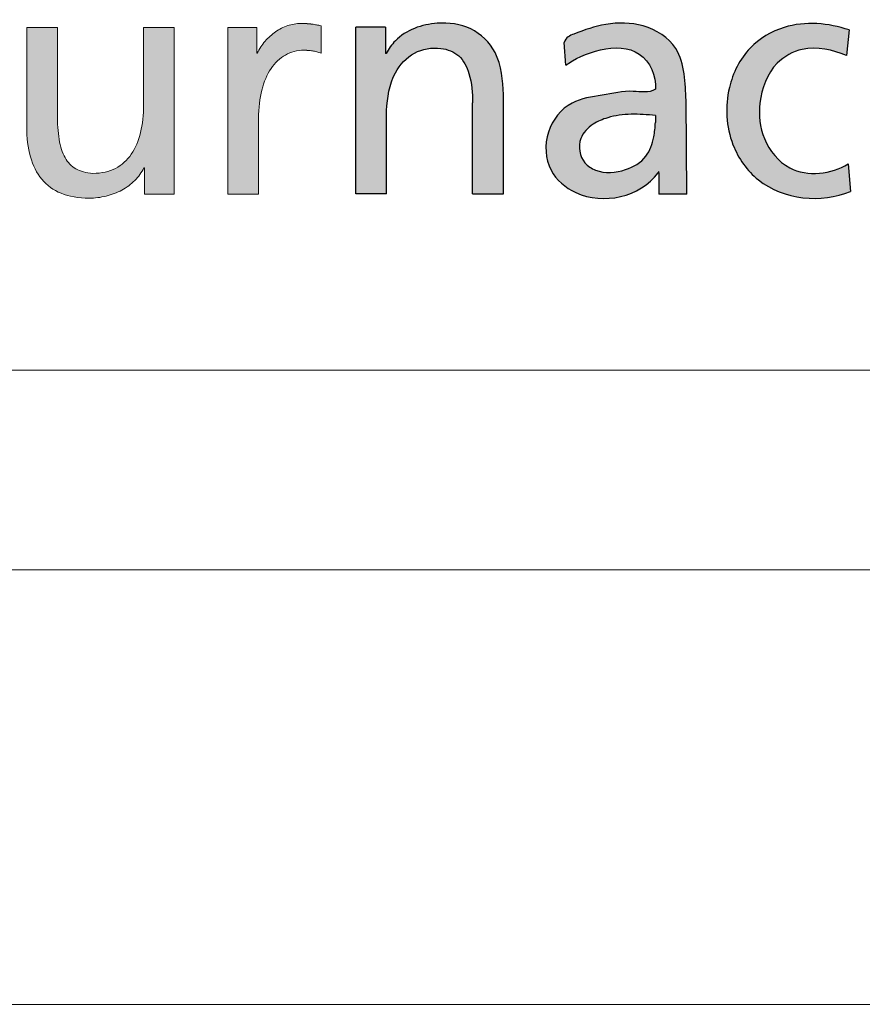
# Model space of a CAD drawing. Header units: millimetres. Extents: x 0 to 1392, y 0 to 716.
# Tile 18 of 29: x 1206 to 1216, y 292 to 304. Entities that reach past the tile are written whole.
import ezdxf

# ---------------------------------------------------------------- set-up
doc = ezdxf.new("R2010")
doc.units = ezdxf.units.MM
doc.header["$LTSCALE"] = 0.25
doc.layers.add('FORMAT', color=7, linetype='Continuous')

# ---------------------------------------------------------------- blocks, each defined once
blk = doc.blocks.new('cajetin')
at = {"color": 7, "linetype": 'Continuous', "lineweight": 18}
for p, q in [((853.5, 7.5), (7.5, 7.5)), ((861, 0), (0, 0))]:
    blk.add_line(p, q, dxfattribs=at)
blk = doc.blocks.new('LOGO_sombreado')
at = {"linetype": 'Continuous'}
h = blk.add_hatch(color=7, dxfattribs=at)
edge = h.paths.add_edge_path(flags=0)
edge.add_line((8.928, 3.962), (8.875, 3.972))
edge.add_spline(control_points=[(8.875, 3.972), (8.858, 3.975), (8.841, 3.978), (8.823, 3.98)], knot_values=[22.132418, 22.132418, 22.132418, 22.132418, 23.132418, 23.132418, 23.132418, 23.132418], weights=[1, 1, 1, 1], degree=3, periodic=0)
edge.add_arc((8.709, 3.1), 0.888, 82.6219, 86.3614)
edge.add_spline(control_points=[(8.765, 3.986), (8.745, 3.987), (8.722, 3.988), (8.695, 3.988), (8.644, 3.988), (8.593, 3.979), (8.544, 3.963)], knot_values=[0.065266, 0.065266, 0.065266, 0.065266, 1.065266, 1.065266, 1.065266, 2.065266, 2.065266, 2.065266, 2.065266], weights=[1, 1, 1, 1, 1, 1, 1], degree=3, periodic=0)
edge.add_spline(control_points=[(8.544, 3.963), (8.495, 3.946), (8.448, 3.922), (8.404, 3.892)], knot_values=[2.065266, 2.065266, 2.065266, 2.065266, 3.065266, 3.065266, 3.065266, 3.065266], weights=[1, 1, 1, 1], degree=3, periodic=0)
edge.add_spline(control_points=[(8.404, 3.892), (8.36, 3.861), (8.319, 3.825), (8.283, 3.783)], knot_values=[3.065266, 3.065266, 3.065266, 3.065266, 4.065266, 4.065266, 4.065266, 4.065266], weights=[1, 1, 1, 1], degree=3, periodic=0)
edge.add_spline(control_points=[(8.283, 3.783), (8.248, 3.742), (8.218, 3.695), (8.194, 3.646)], knot_values=[4.065266, 4.065266, 4.065266, 4.065266, 5.065266, 5.065266, 5.065266, 5.065266], weights=[1, 1, 1, 1], degree=3, periodic=0)
edge.add_line((8.194, 3.646), (8.187, 3.646))
edge.add_line((8.187, 3.646), (8.187, 3.943))
edge.add_line((8.187, 3.943), (8.021, 3.943))
edge.add_line((8.021, 3.943), (7.856, 3.943))
edge.add_line((7.856, 3.943), (7.856, 3.703))
edge.add_line((7.856, 3.703), (7.856, 2.023))
edge.add_line((7.856, 2.023), (8.209, 2.023))
edge.add_spline(control_points=[(8.209, 2.023), (8.209, 2.314), (8.209, 2.605), (8.209, 2.896), (8.209, 3.017), (8.222, 3.126), (8.247, 3.222)], knot_values=[12.065266, 12.065266, 12.065266, 12.065266, 13.065266, 13.065266, 13.065266, 14.065266, 14.065266, 14.065266, 14.065266], weights=[1, 1, 1, 1, 1, 1, 1], degree=3, periodic=0)
edge.add_spline(control_points=[(8.247, 3.222), (8.271, 3.318), (8.307, 3.401), (8.352, 3.469)], knot_values=[14.065266, 14.065266, 14.065266, 14.065266, 15.065266, 15.065266, 15.065266, 15.065266], weights=[1, 1, 1, 1], degree=3, periodic=0)
edge.add_spline(control_points=[(8.352, 3.469), (8.398, 3.537), (8.454, 3.589), (8.518, 3.625)], knot_values=[15.065266, 15.065266, 15.065266, 15.065266, 16.065266, 16.065266, 16.065266, 16.065266], weights=[1, 1, 1, 1], degree=3, periodic=0)
edge.add_spline(control_points=[(8.518, 3.625), (8.582, 3.661), (8.654, 3.68), (8.733, 3.68)], knot_values=[16.065266, 16.065266, 16.065266, 16.065266, 17.065266, 17.065266, 17.065266, 17.065266], weights=[1, 1, 1, 1], degree=3, periodic=0)
edge.add_arc((8.733, 2.982), 0.698, 86.1548, 90.0023, ccw=False)
edge.add_spline(control_points=[(8.78, 3.678), (8.796, 3.677), (8.813, 3.675), (8.829, 3.673)], knot_values=[17.132418, 17.132418, 17.132418, 17.132418, 18.132418, 18.132418, 18.132418, 18.132418], weights=[1, 1, 1, 1], degree=3, periodic=0)
edge.add_spline(control_points=[(8.829, 3.673), (8.846, 3.67), (8.863, 3.667), (8.879, 3.662)], knot_values=[18.132418, 18.132418, 18.132418, 18.132418, 19.132418, 19.132418, 19.132418, 19.132418], weights=[1, 1, 1, 1], degree=3, periodic=0)
edge.add_spline(control_points=[(8.879, 3.662), (8.896, 3.658), (8.912, 3.652), (8.928, 3.646)], knot_values=[19.132418, 19.132418, 19.132418, 19.132418, 20.132418, 20.132418, 20.132418, 20.132418], weights=[1, 1, 1, 1], degree=3, periodic=0)
edge.add_line((8.928, 3.646), (8.928, 3.962))
h = blk.add_hatch(color=7, dxfattribs=at)
edge = h.paths.add_edge_path(flags=0)
edge.add_line((9.328, 2.026), (9.328, 3.946))
edge.add_line((9.328, 3.946), (9.67, 3.946))
edge.add_line((9.67, 3.946), (9.67, 3.641))
edge.add_line((9.67, 3.641), (9.678, 3.641))
edge.add_spline(control_points=[(9.678, 3.641), (9.704, 3.696), (9.793, 3.817), (10, 3.948), (10.305, 4.01), (10.669, 3.967), (10.997, 3.643), (11.021, 3.332), (11.026, 3.17)], knot_values=[0, 0, 0, 0, 0.090993, 0.223661, 0.358303, 0.55535, 0.750586, 1, 1, 1, 1], weights=[1, 1, 1, 1, 1, 1, 1, 1, 1], degree=3, periodic=0)
edge.add_line((11.026, 3.17), (11.026, 2.026))
edge.add_line((11.026, 2.026), (10.672, 2.026))
edge.add_line((10.672, 2.026), (10.672, 3.075))
edge.add_spline(control_points=[(10.672, 3.075), (10.669, 3.188), (10.66, 3.379), (10.536, 3.635), (10.28, 3.729), (9.984, 3.677), (9.726, 3.396), (9.691, 3.133), (9.683, 2.986)], knot_values=[0, 0, 0, 0, 0.181683, 0.307789, 0.426651, 0.591078, 0.760733, 1, 1, 1, 1], weights=[1, 1, 1, 1, 1, 1, 1, 1, 1], degree=3, periodic=0)
edge.add_line((9.683, 2.986), (9.681, 2.026))
edge.add_line((9.681, 2.026), (9.328, 2.026))
h = blk.add_hatch(color=7, dxfattribs=at)
edge = h.paths.add_edge_path(flags=0)
edge.add_spline(control_points=[(12.776, 3.232), (12.697, 3.183), (12.484, 3.232), (12.167, 3.156), (11.773, 3.111), (11.49, 2.752), (11.514, 2.287), (12.023, 1.86), (12.597, 1.99), (12.807, 2.27)], knot_values=[0, 0, 0, 0, 0.079966, 0.190057, 0.300094, 0.432511, 0.566689, 0.684622, 1, 1, 1, 1], weights=[1, 1, 1, 1, 1, 1, 1, 1, 1, 1], degree=3, periodic=0)
edge.add_spline(control_points=[(12.807, 2.27), (12.817, 2.296), (12.814, 2.27)], knot_values=[0, 0, 0, 1, 1, 1], weights=[1, 1, 1], degree=2, periodic=0)
edge.add_line((12.814, 2.27), (12.814, 2.023))
edge.add_line((12.814, 2.023), (13.139, 2.023))
edge.add_line((13.139, 2.023), (13.128, 3.106))
edge.add_spline(control_points=[(13.128, 3.106), (13.12, 3.292), (13.119, 3.706), (12.65, 4), (12.214, 4.002), (11.911, 3.898), (11.743, 3.828), (11.727, 3.77)], knot_values=[0, 0, 0, 0, 0.300445, 0.525135, 0.737289, 0.925487, 1, 1, 1, 1], weights=[1, 1, 1, 1, 1, 1, 1, 1], degree=3, periodic=0)
edge.add_line((11.727, 3.77), (11.744, 3.507))
edge.add_spline(control_points=[(11.744, 3.507), (11.927, 3.643), (12.567, 3.881), (12.789, 3.381), (12.776, 3.232)], knot_values=[0, 0, 0, 0, 0.658996, 1, 1, 1, 1], weights=[1, 1, 1, 1, 1], degree=3, periodic=0)
edge = h.paths.add_edge_path(flags=0)
edge.add_spline(control_points=[(12.776, 2.849), (12.772, 2.793), (12.762, 2.658), (12.682, 2.43), (12.419, 2.275), (12.142, 2.255), (11.913, 2.398), (11.87, 2.662), (12.044, 2.834), (12.252, 2.921), (12.499, 2.953), (12.683, 2.938), (12.776, 2.931)], knot_values=[0, 0, 0, 0, 0.068904, 0.168815, 0.283862, 0.42722, 0.488917, 0.605379, 0.695962, 0.771545, 0.884045, 1, 1, 1, 1], weights=[1, 1, 1, 1, 1, 1, 1, 1, 1, 1, 1, 1, 1], degree=3, periodic=0)
edge.add_line((12.776, 2.931), (12.776, 2.849))
h = blk.add_hatch(color=7, dxfattribs=at)
edge = h.paths.add_edge_path(flags=0)
edge.add_spline(control_points=[(5.713, 2.196), (5.772, 2.125), (5.847, 2.071), (5.937, 2.034)], knot_values=[55, 55, 55, 55, 56, 56, 56, 56], weights=[1, 1, 1, 1], degree=3, periodic=0)
edge.add_spline(control_points=[(5.937, 2.034), (6.028, 1.997), (6.135, 1.977), (6.259, 1.977)], knot_values=[56, 56, 56, 56, 57, 57, 57, 57], weights=[1, 1, 1, 1], degree=3, periodic=0)
edge.add_arc((6.259, 2.796), 0.818, 269.9868, 283.8904)
edge.add_spline(control_points=[(6.456, 2.001), (6.519, 2.017), (6.58, 2.04), (6.635, 2.071)], knot_values=[0, 0, 0, 0, 1, 1, 1, 1], weights=[1, 1, 1, 1], degree=3, periodic=0)
edge.add_spline(control_points=[(6.635, 2.071), (6.69, 2.101), (6.741, 2.137), (6.784, 2.181)], knot_values=[1, 1, 1, 1, 2, 2, 2, 2], weights=[1, 1, 1, 1], degree=3, periodic=0)
edge.add_spline(control_points=[(6.784, 2.181), (6.827, 2.224), (6.863, 2.273), (6.889, 2.328)], knot_values=[2, 2, 2, 2, 3, 3, 3, 3], weights=[1, 1, 1, 1], degree=3, periodic=0)
edge.add_line((6.889, 2.328), (6.896, 2.328))
edge.add_line((6.896, 2.328), (6.896, 2.023))
edge.add_line((6.896, 2.023), (7.067, 2.023))
edge.add_line((7.067, 2.023), (7.238, 2.023))
edge.add_line((7.238, 2.023), (7.238, 2.263))
edge.add_line((7.238, 2.263), (7.238, 3.943))
edge.add_line((7.238, 3.943), (6.885, 3.943))
edge.add_line((6.885, 3.943), (6.885, 3.721))
edge.add_spline(control_points=[(6.885, 3.721), (6.885, 3.647), (6.885, 3.573), (6.885, 3.499), (6.885, 3.35), (6.885, 3.202), (6.885, 3.054), (6.885, 2.937), (6.873, 2.829), (6.85, 2.734)], knot_values=[30, 30, 30, 30, 31, 31, 31, 33, 33, 33, 34, 34, 34, 34], weights=[1, 1, 1, 1, 1, 1, 1, 1, 1, 1], degree=3, periodic=0)
edge.add_spline(control_points=[(6.85, 2.734), (6.827, 2.637), (6.792, 2.553), (6.696, 2.414), (6.636, 2.359), (6.562, 2.321)], knot_values=[34, 34, 34, 34, 35, 35, 36, 36, 36, 36], weights=[1, 1, 1, 1, 1, 1], degree=3, periodic=0)
edge.add_spline(control_points=[(6.562, 2.321), (6.489, 2.284), (6.402, 2.263), (6.301, 2.263)], knot_values=[36, 36, 36, 36, 37, 37, 37, 37], weights=[1, 1, 1, 1], degree=3, periodic=0)
edge.add_spline(control_points=[(6.301, 2.263), (6.224, 2.268), (6.16, 2.285), (6.107, 2.315)], knot_values=[37, 37, 37, 37, 38, 38, 38, 38], weights=[1, 1, 1, 1], degree=3, periodic=0)
edge.add_spline(control_points=[(6.107, 2.315), (6.054, 2.345), (6.013, 2.388), (5.982, 2.445)], knot_values=[38, 38, 38, 38, 39, 39, 39, 39], weights=[1, 1, 1, 1], degree=3, periodic=0)
edge.add_spline(control_points=[(5.982, 2.445), (5.95, 2.501), (5.928, 2.571), (5.914, 2.655)], knot_values=[39, 39, 39, 39, 40, 40, 40, 40], weights=[1, 1, 1, 1], degree=3, periodic=0)
edge.add_spline(control_points=[(5.914, 2.655), (5.9, 2.739), (5.894, 2.837), (5.894, 2.949), (5.894, 3.115), (5.894, 3.28), (5.894, 3.446), (5.894, 3.529), (5.894, 3.612), (5.894, 3.695), (5.894, 3.777), (5.894, 3.86), (5.894, 3.943)], knot_values=[40, 40, 40, 40, 41, 41, 41, 43, 43, 43, 44, 44, 44, 45, 45, 45, 45], weights=[1, 1, 1, 1, 1, 1, 1, 1, 1, 1, 1, 1, 1], degree=3, periodic=0)
edge.add_line((5.894, 3.943), (5.54, 3.943))
edge.add_spline(control_points=[(5.54, 3.943), (5.54, 3.848), (5.54, 3.753), (5.54, 3.658), (5.54, 3.563), (5.54, 3.468), (5.54, 3.372), (5.54, 3.182), (5.54, 2.992), (5.54, 2.802), (5.54, 2.673), (5.554, 2.557), (5.583, 2.455)], knot_values=[49, 49, 49, 49, 50, 50, 50, 51, 51, 51, 53, 53, 53, 54, 54, 54, 54], weights=[1, 1, 1, 1, 1, 1, 1, 1, 1, 1, 1, 1, 1], degree=3, periodic=0)
edge.add_spline(control_points=[(5.583, 2.455), (5.611, 2.354), (5.655, 2.267), (5.713, 2.196)], knot_values=[54, 54, 54, 54, 55, 55, 55, 55], weights=[1, 1, 1, 1], degree=3, periodic=0)
at = {"layer": 'FORMAT'}
h = blk.add_hatch(color=256, dxfattribs=at)
edge = h.paths.add_edge_path(flags=0)
edge.add_spline(control_points=[(14.994, 2.372), (14.803, 2.254), (14.35, 2.197), (13.993, 2.642), (13.945, 3.102), (14.101, 3.522), (14.519, 3.756), (14.818, 3.682), (14.975, 3.62)], knot_values=[0, 0, 0, 0, 0.239736, 0.392762, 0.535377, 0.707741, 0.820778, 1, 1, 1, 1], weights=[1, 1, 1, 1, 1, 1, 1, 1, 1], degree=3, periodic=0)
edge.add_line((14.975, 3.62), (15.005, 3.913))
edge.add_spline(control_points=[(15.005, 3.913), (14.769, 3.994), (14.338, 4.032), (13.818, 3.724), (13.565, 3.214), (13.598, 2.624), (14.052, 1.977), (14.687, 1.916), (15.02, 2.056)], knot_values=[0, 0, 0, 0, 0.189442, 0.304437, 0.433405, 0.598153, 0.723513, 1, 1, 1, 1], weights=[1, 1, 1, 1, 1, 1, 1, 1, 1], degree=3, periodic=0)
edge.add_line((15.02, 2.056), (14.994, 2.372))
at = {"color": 7, "linetype": 'Continuous', "lineweight": 18}
blk.add_line((0, 0), (72.5, 0), dxfattribs=at)
blk.add_arc((6.259, 2.796), 0.818, 269.9868, 283.8904, dxfattribs=at)
at = {"color": 8, "linetype": 'Continuous', "lineweight": 0}
for points, knots in [([(8.765, 3.986), (8.745, 3.987), (8.722, 3.988), (8.695, 3.988), (8.644, 3.988), (8.593, 3.979), (8.544, 3.963)], [0.065266, 0.065266, 0.065266, 0.065266, 1.065266, 1.065266, 1.065266, 2.065266, 2.065266, 2.065266, 2.065266]), ([(5.894, 3.943), (5.864, 3.943), (5.835, 3.943), (5.805, 3.943), (5.746, 3.943), (5.688, 3.943), (5.629, 3.943), (5.599, 3.943), (5.57, 3.943), (5.54, 3.943)], [45, 45, 45, 45, 46, 46, 46, 48, 48, 48, 49, 49, 49, 49]), ([(5.54, 3.943), (5.54, 3.848), (5.54, 3.753), (5.54, 3.658), (5.54, 3.563), (5.54, 3.468), (5.54, 3.372), (5.54, 3.182), (5.54, 2.992), (5.54, 2.802), (5.54, 2.673), (5.554, 2.557), (5.583, 2.455)], [49, 49, 49, 49, 50, 50, 50, 51, 51, 51, 53, 53, 53, 54, 54, 54, 54]), ([(5.914, 2.655), (5.9, 2.739), (5.894, 2.837), (5.894, 2.949), (5.894, 3.115), (5.894, 3.28), (5.894, 3.446), (5.894, 3.529), (5.894, 3.612), (5.894, 3.695), (5.894, 3.777), (5.894, 3.86), (5.894, 3.943)], [40, 40, 40, 40, 41, 41, 41, 43, 43, 43, 44, 44, 44, 45, 45, 45, 45]), ([(7.238, 3.943), (7.209, 3.943), (7.179, 3.943), (7.15, 3.943), (7.091, 3.943), (7.032, 3.943), (6.973, 3.943), (6.944, 3.943), (6.914, 3.943), (6.885, 3.943)], [25, 25, 25, 25, 26, 26, 26, 28, 28, 28, 29, 29, 29, 29]), ([(7.238, 2.263), (7.238, 2.318), (7.238, 2.373), (7.238, 2.428), (7.238, 2.533), (7.238, 2.638), (7.238, 2.743), (7.238, 2.823), (7.238, 2.903), (7.238, 2.983), (7.238, 3.143), (7.238, 3.303), (7.238, 3.463), (7.238, 3.623), (7.238, 3.783), (7.238, 3.943)], [20, 20, 20, 20, 21, 21, 21, 22, 22, 22, 23, 23, 23, 24, 24, 24, 25, 25, 25, 25]), ([(6.885, 3.721), (6.885, 3.647), (6.885, 3.573), (6.885, 3.499), (6.885, 3.35), (6.885, 3.202), (6.885, 3.054), (6.885, 2.937), (6.873, 2.829), (6.85, 2.734)], [30, 30, 30, 30, 31, 31, 31, 33, 33, 33, 34, 34, 34, 34]), ([(8.209, 2.023), (8.209, 2.314), (8.209, 2.605), (8.209, 2.896), (8.209, 3.017), (8.222, 3.126), (8.247, 3.222)], [12.065266, 12.065266, 12.065266, 12.065266, 13.065266, 13.065266, 13.065266, 14.065266, 14.065266, 14.065266, 14.065266]), ([(6.85, 2.734), (6.827, 2.637), (6.792, 2.553), (6.696, 2.414), (6.636, 2.359), (6.562, 2.321)], [34, 34, 34, 34, 35, 35, 36, 36, 36, 36]), ([(6.889, 2.328), (6.89, 2.328), (6.892, 2.328), (6.893, 2.328), (6.894, 2.328), (6.894, 2.328), (6.894, 2.328), (6.894, 2.328), (6.895, 2.328), (6.895, 2.328), (6.895, 2.328), (6.895, 2.328), (6.895, 2.328), (6.896, 2.328), (6.896, 2.328), (6.896, 2.328)], [3, 3, 3, 3, 4, 4, 4, 5, 5, 5, 6, 6, 6, 7, 7, 7, 8, 8, 8, 8]), ([(6.896, 2.328), (6.896, 2.302), (6.896, 2.277), (6.896, 2.251), (6.896, 2.226), (6.896, 2.201), (6.896, 2.175), (6.896, 2.15), (6.896, 2.124), (6.896, 2.099), (6.896, 2.095), (6.896, 2.091), (6.896, 2.087), (6.896, 2.078), (6.896, 2.07), (6.896, 2.061), (6.896, 2.056), (6.896, 2.051), (6.896, 2.047), (6.896, 2.043), (6.896, 2.039), (6.896, 2.035), (6.896, 2.031), (6.896, 2.027), (6.896, 2.023)], [8, 8, 8, 8, 9, 9, 9, 10, 10, 10, 12, 12, 12, 13, 13, 13, 14, 14, 14, 15, 15, 15, 16, 16, 16, 17, 17, 17, 17])]:
    blk.add_open_spline(points, degree=3, knots=knots, dxfattribs=at)
for points, weights in [([(8.823, 3.98), (8.804, 3.983), (8.785, 3.985), (8.765, 3.986)], [1, 0.999645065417, 0.999645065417, 1]), ([(8.733, 3.68), (8.749, 3.68), (8.764, 3.679), (8.78, 3.678)], [1, 0.99962425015, 0.99962425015, 1])]:
    blk.add_rational_spline(points, weights, degree=3, dxfattribs=at)
for points in [[(8.875, 3.972), (8.858, 3.975), (8.841, 3.978), (8.823, 3.98)], [(8.928, 3.962), (8.911, 3.965), (8.893, 3.969), (8.875, 3.972)], [(6.885, 3.943), (6.885, 3.869), (6.885, 3.795), (6.885, 3.721)], [(8.021, 3.943), (7.966, 3.943), (7.911, 3.943), (7.856, 3.943)], [(7.856, 3.943), (7.856, 3.863), (7.856, 3.783), (7.856, 3.703)], [(8.187, 3.943), (8.132, 3.943), (8.077, 3.943), (8.021, 3.943)], [(8.187, 3.646), (8.187, 3.745), (8.187, 3.844), (8.187, 3.943)], [(8.404, 3.892), (8.36, 3.861), (8.319, 3.825), (8.283, 3.783)], [(8.544, 3.963), (8.495, 3.946), (8.448, 3.922), (8.404, 3.892)], [(8.928, 3.646), (8.928, 3.751), (8.928, 3.856), (8.928, 3.962)], [(8.283, 3.783), (8.248, 3.742), (8.218, 3.695), (8.194, 3.646)], [(7.856, 3.703), (7.856, 3.143), (7.856, 2.583), (7.856, 2.023)], [(8.194, 3.646), (8.192, 3.646), (8.189, 3.646), (8.187, 3.646)], [(8.518, 3.625), (8.582, 3.661), (8.654, 3.68), (8.733, 3.68)], [(8.78, 3.678), (8.796, 3.677), (8.813, 3.675), (8.829, 3.673)], [(8.829, 3.673), (8.846, 3.67), (8.863, 3.667), (8.879, 3.662)], [(8.879, 3.662), (8.896, 3.658), (8.912, 3.652), (8.928, 3.646)], [(8.352, 3.469), (8.398, 3.537), (8.454, 3.589), (8.518, 3.625)], [(8.247, 3.222), (8.271, 3.318), (8.307, 3.401), (8.352, 3.469)], [(5.982, 2.445), (5.95, 2.501), (5.928, 2.571), (5.914, 2.655)], [(5.583, 2.455), (5.611, 2.354), (5.655, 2.267), (5.713, 2.196)], [(6.107, 2.315), (6.054, 2.345), (6.013, 2.388), (5.982, 2.445)], [(6.301, 2.263), (6.224, 2.268), (6.16, 2.285), (6.107, 2.315)], [(6.562, 2.321), (6.489, 2.284), (6.402, 2.263), (6.301, 2.263)], [(6.784, 2.181), (6.827, 2.224), (6.863, 2.273), (6.889, 2.328)], [(5.713, 2.196), (5.772, 2.125), (5.847, 2.071), (5.937, 2.034)], [(6.635, 2.071), (6.69, 2.101), (6.741, 2.137), (6.784, 2.181)], [(7.238, 2.023), (7.238, 2.103), (7.238, 2.183), (7.238, 2.263)], [(6.456, 2.001), (6.519, 2.017), (6.58, 2.04), (6.635, 2.071)], [(5.937, 2.034), (6.028, 1.997), (6.135, 1.977), (6.259, 1.977)], [(6.896, 2.023), (6.953, 2.023), (7.01, 2.023), (7.067, 2.023)], [(7.067, 2.023), (7.124, 2.023), (7.181, 2.023), (7.238, 2.023)], [(7.856, 2.023), (7.974, 2.023), (8.092, 2.023), (8.209, 2.023)]]:
    blk.add_open_spline(points, degree=3, dxfattribs=at)
at = {"color": 7, "linetype": 'Continuous', "lineweight": 0}
blk.add_open_spline([(12.807, 2.27), (12.817, 2.296), (12.814, 2.27)], degree=2, dxfattribs=at)
at = {"layer": 'FORMAT', "color": 7}
for p, q in [((9.67, 3.946), (9.328, 3.946)), ((9.328, 2.026), (9.328, 3.946)), ((9.67, 3.946), (9.67, 3.641)), ((15.005, 3.913), (14.975, 3.62)), ((11.744, 3.507), (11.727, 3.77)), ((9.678, 3.641), (9.67, 3.641)), ((10.672, 2.026), (10.672, 3.075)), ((11.026, 2.026), (11.026, 3.17)), ((13.139, 2.023), (13.128, 3.106)), ((9.681, 2.026), (9.683, 2.986)), ((12.776, 2.931), (12.776, 2.849)), ((12.814, 2.27), (12.814, 2.023)), ((14.994, 2.372), (15.02, 2.056)), ((9.681, 2.026), (9.328, 2.026)), ((10.672, 2.026), (11.026, 2.026)), ((13.139, 2.023), (12.814, 2.023))]:
    blk.add_line(p, q, dxfattribs=at)
for points, knots in [([(11.026, 3.17), (11.021, 3.332), (10.997, 3.643), (10.669, 3.967), (10.305, 4.01), (10, 3.948), (9.793, 3.817), (9.704, 3.696), (9.678, 3.641)], [0, 0, 0, 0, 0.249414, 0.44465, 0.641697, 0.776339, 0.909007, 1, 1, 1, 1]), ([(13.128, 3.106), (13.12, 3.292), (13.119, 3.706), (12.65, 4), (12.214, 4.002), (11.911, 3.898), (11.743, 3.828), (11.727, 3.77)], [0, 0, 0, 0, 0.300445, 0.525135, 0.737289, 0.925487, 1, 1, 1, 1]), ([(15.005, 3.913), (14.769, 3.994), (14.338, 4.032), (13.818, 3.724), (13.565, 3.214), (13.598, 2.624), (14.052, 1.977), (14.687, 1.916), (15.02, 2.056)], [0, 0, 0, 0, 0.189442, 0.304437, 0.433405, 0.598153, 0.723513, 1, 1, 1, 1]), ([(11.744, 3.507), (11.927, 3.643), (12.567, 3.881), (12.789, 3.381), (12.776, 3.232)], [0, 0, 0, 0, 0.658996, 1, 1, 1, 1]), ([(9.683, 2.986), (9.691, 3.133), (9.726, 3.396), (9.984, 3.677), (10.28, 3.729), (10.536, 3.635), (10.66, 3.379), (10.669, 3.188), (10.672, 3.075)], [0, 0, 0, 0, 0.239267, 0.408922, 0.573349, 0.692211, 0.818317, 1, 1, 1, 1]), ([(14.975, 3.62), (14.818, 3.682), (14.519, 3.756), (14.101, 3.522), (13.945, 3.102), (13.993, 2.642), (14.35, 2.197), (14.803, 2.254), (14.994, 2.372)], [0, 0, 0, 0, 0.179222, 0.292259, 0.464623, 0.607238, 0.760264, 1, 1, 1, 1]), ([(12.776, 3.232), (12.697, 3.183), (12.484, 3.232), (12.167, 3.156), (11.773, 3.111), (11.49, 2.752), (11.514, 2.287), (12.023, 1.86), (12.597, 1.99), (12.807, 2.27)], [0, 0, 0, 0, 0.079966, 0.190057, 0.300094, 0.432511, 0.566689, 0.684622, 1, 1, 1, 1]), ([(12.776, 2.931), (12.683, 2.938), (12.499, 2.953), (12.252, 2.921), (12.044, 2.834), (11.87, 2.662), (11.913, 2.398), (12.142, 2.255), (12.419, 2.275), (12.682, 2.43), (12.762, 2.658), (12.772, 2.793), (12.776, 2.849)], [0, 0, 0, 0, 0.115955, 0.228455, 0.304038, 0.394621, 0.511083, 0.57278, 0.716138, 0.831185, 0.931096, 1, 1, 1, 1])]:
    blk.add_open_spline(points, degree=3, knots=knots, dxfattribs=at)

msp = doc.modelspace()

# ---------------------------------------------------------------- linework, layer by layer
at = {"color": 7, "linetype": 'Continuous', "lineweight": 18}
msp.add_line((1200.554, 297.092), (1386.826, 297.092), dxfattribs=at)

# ---------------------------------------------------------------- block references
at = {"xscale": 0.689895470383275, "yscale": 0.689895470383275, "zscale": 0.689895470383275}
msp.add_blockref('cajetin', (798, 291.917), dxfattribs=at)
at = {"color": 7, "linetype": 'Continuous', "xscale": 1.034843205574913, "yscale": 1.034843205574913, "zscale": 1.034843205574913}
msp.add_blockref('LOGO_sombreado', (1200.564, 299.47), dxfattribs=at)

doc.saveas('drawing.dxf')
